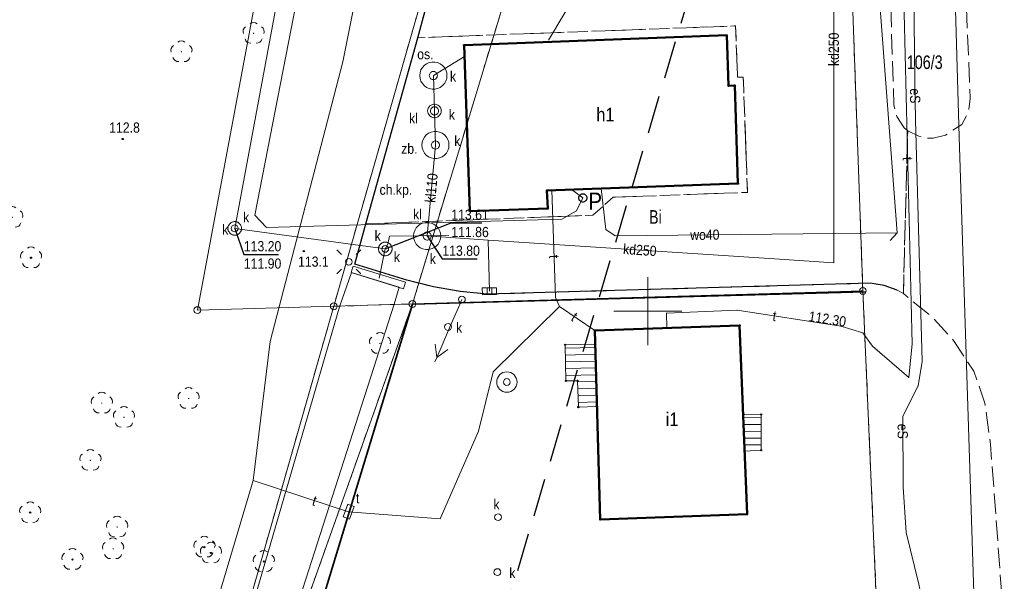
# Model space of a CAD drawing. Header units: metres. Extents: x 6401183 to 6401475, y 5754260 to 5754675.
# Tile 7 of 14: x 6401354 to 6401426, y 5754480 to 5754521. Entities that reach past the tile are written whole.
import ezdxf
from ezdxf.enums import TextEntityAlignment as Align

# ---------------------------------------------------------------- set-up
doc = ezdxf.new("R2010")
doc.units = ezdxf.units.M
for name, pattern in [('0.5_0.5', [1, 0.5, -0.5]), ('1.5_0.5', [2, 1.5, -0.5]), ('2.8_1.4', [4.2, 2.8, -1.4]), ('219-500', [0]), ('mz1.0_0.5', [1.5, 1, -0.5])]:
    doc.linetypes.add(name, pattern=pattern)
doc.layers.get('0').update_dxf_attribs({"color": 2, "lineweight": 5})
doc.styles.get("Standard").update_dxf_attribs({"font": 'Working1250', "width": 0.75})
doc.linetypes.add('902-500', pattern='A,3.75,0,[1,ksztalty.shx,S=0.5,R=0,X=0,Y=0],3.75', length=7.5)
doc.linetypes.add('buud02_01-500', pattern='A,5,0,[20,ksztalty.shx,S=0.5,R=0,X=0,Y=0]', length=5)

# ---------------------------------------------------------------- blocks, each defined once
blk = doc.blocks.new('203')
at = {"linetype": 'Continuous', "lineweight": 0}
h = blk.add_hatch(color=0, dxfattribs=at)
edge = h.paths.add_edge_path()
edge.add_arc((0, 0), 0.045, 0, 360)
blk = doc.blocks.new('202')
at = {"color": 0, "linetype": 'Continuous', "lineweight": 0}
blk.add_circle((0, 0), 0.25, dxfattribs=at)
blk = doc.blocks.new('PUNKTBUD')
at = {"color": 0}
blk.add_circle((0, 0), 0.045, dxfattribs=at)
blk = doc.blocks.new('OP021')
at = {"linetype": 'Continuous', "lineweight": 13}
h = blk.add_hatch(color=0, dxfattribs=at)
edge = h.paths.add_edge_path()
edge.add_arc((0, 0), 0.05, 0, 360)
at = {"color": 0, "linetype": 'Continuous', "lineweight": 13}
for centre, start, end in [((0, 0.4), 49.272, 130.728), ((-0.38, 0.124), 121.308, 202.548), ((0.38, 0.124), 337.452, 58.692), ((-0.235, -0.324), 193.221, 274.871), ((0.235, -0.324), 265.129, 346.779)]:
    blk.add_arc(centre, 0.4, start, end, dxfattribs=at)
blk = doc.blocks.new('US22')
at = {"color": 0, "linetype": 'Continuous', "lineweight": 13}
blk.add_circle((0, 0), 0.25, dxfattribs=at)
blk = doc.blocks.new('PW01')
at = {"linetype": 'Continuous', "lineweight": 13}
h = blk.add_hatch(color=0, dxfattribs=at)
edge = h.paths.add_edge_path()
edge.add_arc((0, 0), 0.045, 0, 360)
blk = doc.blocks.new('US17')
at = {"color": 0, "linetype": 'Continuous', "lineweight": 13}
for p, q in [((-0.5, -0.25), (-0.5, 0.25)), ((-0.5, 0.25), (0.5, 0.25)), ((0.5, -0.25), (0.5, 0.25)), ((-0.5, -0.25), (0.5, -0.25))]:
    blk.add_line(p, q, dxfattribs=at)
blk = doc.blocks.new('SM01')
at = {"color": 0, "linetype": 'Continuous', "lineweight": 13}
for p, q in [((-0.53, 0.531), (-0.883, 0.884)), ((0.531, 0.531), (0.884, 0.884)), ((-0.53, -0.53), (-0.883, -0.883)), ((0.531, -0.53), (0.884, -0.883))]:
    blk.add_line(p, q, dxfattribs=at)
blk.add_circle((0, 0), 0.25, dxfattribs=at)
blk = doc.blocks.new('SM04')
at = {"color": 0, "linetype": 'Continuous', "lineweight": 13}
blk.add_circle((0, 0), 0.25, dxfattribs=at)
blk = doc.blocks.new('US05')
at = {"color": 0, "linetype": 'Continuous', "lineweight": 13}
for p, q in [((-0.525, -0.25), (-0.525, 0.25)), ((-0.525, 0.25), (-0.175, 0.25)), ((-0.175, -0.25), (-0.175, 0.25)), ((-0.175, 0.25), (0.175, 0.25)), ((0.175, -0.25), (0.175, 0.25)), ((0.175, 0.25), (0.525, 0.25)), ((0.525, -0.25), (0.525, 0.25)), ((-0.525, -0.25), (-0.175, -0.25)), ((-0.175, -0.25), (0.175, -0.25)), ((0.175, -0.25), (0.525, -0.25))]:
    blk.add_line(p, q, dxfattribs=at)
blk = doc.blocks.new('US13')
at = {"color": 0, "linetype": 'Continuous', "lineweight": 13}
for radius in [0.75, 0.25]:
    blk.add_circle((0, 0), radius, dxfattribs=at)
blk = doc.blocks.new('PE04')
at = {"color": 0, "linetype": 'Continuous', "lineweight": 13}
for p, q in [((0.65, 0), (0, 0)), ((0.65, 0), (1.65, 0)), ((1.65, 0), (2.65, 0)), ((2.65, 0), (3.65, 0)), ((3.65, 0), (4.65, 0)), ((4.65, 0), (3.784, 0.5)), ((4.65, 0), (3.784, -0.5)), ((4.65, 0), (5, 0))]:
    blk.add_line(p, q, dxfattribs=at)
blk = doc.blocks.new('PIKIETA')
at = {"color": 0}
blk.add_circle((0, 0), 0.045, dxfattribs=at)

msp = doc.modelspace()

# ---------------------------------------------------------------- linework, layer by layer
at = {"layer": '218-kontur użytku gruntowego', "color": 3, "linetype": '0.5_0.5', "lineweight": 18, "flags": 128}
for points in [[(6401415.82, 5754501.48), (6401413.16, 5754575.47)], [(6401384.88, 5754528.32), (6401376.88, 5754500.35)], [(6401390.33, 5754525.79), (6401382.67, 5754500.52)], [(6401382.67, 5754500.52), (6401415.82, 5754501.48)], [(6401417.57, 5754461.49), (6401415.82, 5754501.48)], [(6401354.85, 5754423.22), (6401376.88, 5754500.35)], [(6401368.74, 5754461.36), (6401382.67, 5754500.52)], [(6401376.88, 5754500.35), (6401382.67, 5754500.52)]]:
    msp.add_lwpolyline(points, dxfattribs=at)
at = {"layer": '219-działka ewidencyjna', "color": 7, "linetype": '219-500', "lineweight": 18, "flags": 128}
for points in [[(6401422.9, 5754512.81), (6401421.06, 5754576.75)], [(6401415.82, 5754501.48), (6401413.16, 5754575.47)], [(6401366.84, 5754500.07), (6401380.78, 5754574.58)], [(6401376.88, 5754500.35), (6401384.88, 5754528.32)], [(6401390.33, 5754525.79), (6401382.67, 5754500.52)], [(6401422.9, 5754512.81), (6401424.55, 5754461.76)], [(6401415.82, 5754501.48), (6401382.67, 5754500.52)], [(6401417.57, 5754461.49), (6401415.82, 5754501.48)], [(6401354.85, 5754423.22), (6401376.88, 5754500.35)], [(6401366.84, 5754500.07), (6401376.88, 5754500.35)], [(6401382.67, 5754500.52), (6401368.74, 5754461.36)], [(6401382.67, 5754500.52), (6401376.88, 5754500.35)]]:
    msp.add_lwpolyline(points, dxfattribs=at)
at = {"layer": '312-budynek ewidencyjny', "color": 7, "linetype": 'CONTINUOUS', "lineweight": 50, "flags": 128}
for points in [[(6401386.47, 5754519.55), (6401405.8, 5754520.28)], [(6401405.8, 5754520.28), (6401405.93, 5754516.57)], [(6401386.9, 5754507.34), (6401386.47, 5754519.55)], [(6401405.93, 5754516.57), (6401406.39, 5754516.6)], [(6401406.39, 5754516.6), (6401406.63, 5754509.37)], [(6401406.63, 5754509.37), (6401392.57, 5754508.87)], [(6401392.57, 5754508.87), (6401392.63, 5754507.55)], [(6401392.63, 5754507.55), (6401386.9, 5754507.34)], [(6401396.09, 5754498.58), (6401406.75, 5754498.95)], [(6401406.75, 5754498.95), (6401407.31, 5754485.06)], [(6401396.49, 5754484.67), (6401396.09, 5754498.58)], [(6401407.31, 5754485.06), (6401396.49, 5754484.67)]]:
    msp.add_lwpolyline(points, dxfattribs=at)
at = {"layer": '352-schody', "color": 7, "linetype": 'CONTINUOUS', "lineweight": 18, "flags": 128}
for points in [[(6401396.12, 5754497.57), (6401396.25, 5754492.98), (6401394.88, 5754492.94), (6401394.82, 5754494.88), (6401393.97, 5754494.87), (6401393.91, 5754497.51)], [(6401396.12, 5754497.57), (6401396.25, 5754492.98), (6401394.88, 5754492.94), (6401394.82, 5754494.88), (6401393.97, 5754494.87), (6401393.91, 5754497.51)], [(6401407.12, 5754489.7), (6401407.02, 5754492.41), (6401408.34, 5754492.4), (6401408.34, 5754489.76)], [(6401407.12, 5754489.7), (6401407.02, 5754492.41), (6401408.34, 5754492.4), (6401408.34, 5754489.76)]]:
    msp.add_lwpolyline(points, close=True, dxfattribs=at)
for points in [[(6401393.916, 5754497.263), (6401396.127, 5754497.32)], [(6401393.927, 5754496.763), (6401396.141, 5754496.82)], [(6401393.938, 5754496.263), (6401396.155, 5754496.32)], [(6401393.95, 5754495.764), (6401396.17, 5754495.821)], [(6401393.961, 5754495.264), (6401396.184, 5754495.321)], [(6401394.823, 5754494.786), (6401396.198, 5754494.821)], [(6401394.838, 5754494.286), (6401396.212, 5754494.321)], [(6401394.854, 5754493.786), (6401396.226, 5754493.821)], [(6401394.869, 5754493.286), (6401396.24, 5754493.322)], [(6401407.029, 5754492.163), (6401408.34, 5754492.15)], [(6401407.048, 5754491.663), (6401408.34, 5754491.65)], [(6401407.066, 5754491.163), (6401408.34, 5754491.15)], [(6401407.084, 5754490.662), (6401408.34, 5754490.65)], [(6401407.103, 5754490.162), (6401408.34, 5754490.15)]]:
    msp.add_lwpolyline(points, dxfattribs=at)
at = {"layer": 'chodnik (powierzchnia)', "color": 7, "linetype": 'mz1.0_0.5', "lineweight": 18, "flags": 128}
msp.add_lwpolyline([(6401379.24, 5754506.41), (6401383.07, 5754520.1), (6401406.45, 5754520.97), (6401406.6, 5754517.19), (6401407.02, 5754517.2), (6401407.33, 5754508.73), (6401397.45, 5754508.37), (6401395.95, 5754507.05)], close=True, dxfattribs=at)
at = {"layer": 'jezdnia (powierzchnia)', "color": 7, "linetype": '1.5_0.5', "lineweight": 18, "flags": 128}
msp.add_lwpolyline([(6401474.79, 5754667.945), (6401463.73, 5754665.13), (6401453.1, 5754664.58), (6401445.35, 5754664.14), (6401443.29, 5754663.87), (6401438.58, 5754661.62), (6401435.21, 5754658.25), (6401433.22, 5754654.11), (6401432.79, 5754648.28), (6401435.36, 5754573.16), (6401436.73, 5754539.86), (6401437.61, 5754524.79), (6401440.01, 5754516.49), (6401441.8, 5754509.8), (6401442.02, 5754490.92), (6401441.97, 5754490.19), (6401441.8, 5754487.55), (6401441.28, 5754484.41), (6401440.6, 5754476.91), (6401440.01, 5754471.62), (6401439.24, 5754463.51), (6401439.63, 5754454.78), (6401427.73, 5754453.76), (6401426.58, 5754471.66), (6401425.48, 5754486.71), (6401425.21, 5754490.22), (6401424.8, 5754493.23), (6401423.98, 5754495.59), (6401422.55, 5754497.77), (6401420.95, 5754499.53), (6401418.8, 5754501.29), (6401419.12, 5754513.26), (6401419.93, 5754512.87), (6401420.39, 5754512.73), (6401421, 5754512.71), (6401421.9, 5754512.93), (6401423.11, 5754513.73), (6401423.58, 5754514.63), (6401423.72, 5754515.63), (6401422.01, 5754556.98), (6401421.47, 5754558.41), (6401420.43, 5754559.43), (6401419.01, 5754559.68), (6401418.08, 5754559.36), (6401417.26, 5754558.7), (6401416.83, 5754557.76), (6401416.3, 5754574.66), (6401417.57, 5754577.14), (6401417.84, 5754577.67), (6401418.96, 5754580.47), (6401419.81, 5754583.15), (6401420.28, 5754585.3), (6401420.53, 5754587.74), (6401420.58, 5754588.74), (6401419.63, 5754616.13), (6401418.63, 5754634.01), (6401418.34, 5754647.74), (6401417.91, 5754652.56), (6401418.01, 5754655.94), (6401417.24, 5754659.19), (6401415.85, 5754662.76), (6401414.09, 5754665.44), (6401412.55, 5754667.25), (6401410.31, 5754668.76), (6401405.08, 5754671.65), (6401403.1, 5754672.12), (6401395.22, 5754673.99), (6401394.2, 5754674.23), (6401393, 5754674.27), (6401391.98, 5754674.06), (6401391.02, 5754673.56), (6401390.24, 5754672.76), (6401389.75, 5754672.06), (6401389.36, 5754671.05), (6401388.71, 5754668.74), (6401387.76, 5754664.81), (6401387.04, 5754661.96), (6401386.21, 5754658.93), (6401383.84, 5754653.56), (6401380.22, 5754648.42), (6401345.36, 5754626.86), (6401344.1, 5754625.87), (6401342.51, 5754623.07), (6401341.41, 5754617.59), (6401342.45, 5754612.32), (6401342.45, 5754612.24), (6401344.53, 5754610.22), (6401340.34, 5754604.04), (6401338.84, 5754605.04), (6401333.83, 5754608.39), (6401324.48, 5754614.45), (6401331.1, 5754628.07), (6401334.69, 5754628.32), (6401336.39, 5754628.48), (6401337.14, 5754628.73), (6401346.88, 5754634.77), (6401352.2, 5754638.17), (6401355.07, 5754639.97), (6401371.03, 5754649.96), (6401375.65, 5754652.85), (6401376.05, 5754653.96), (6401374.54, 5754655.51), (6401351.51, 5754660.51), (6401349.85, 5754661.02), (6401348.8, 5754661.79), (6401347.64, 5754662.88), (6401347.07, 5754663.71), (6401346.6, 5754664.51), (6401346.36, 5754665.34), (6401346.24, 5754666.41), (6401346.42, 5754667.55), (6401348.014, 5754674.92)], dxfattribs=at)
at = {"layer": 'krawężnik (linia)', "color": 7, "linetype": 'CONTINUOUS', "lineweight": 25, "flags": 128}
msp.add_lwpolyline([(6401418.34, 5754501.54), (6401417.39, 5754501.88), (6401416.37, 5754502.05), (6401388.17, 5754501.24), (6401386.19, 5754501.44), (6401384.21, 5754501.79), (6401382.25, 5754502.27), (6401378.44, 5754503.46), (6401379.24, 5754506.41), (6401383.07, 5754520.1), (6401384.49, 5754525.38), (6401385.13, 5754527.29), (6401385.86, 5754529.14), (6401391.78, 5754543.12), (6401392.54, 5754544.89), (6401392.98, 5754545.97), (6401393.7, 5754547.66), (6401399.17, 5754559.54), (6401401.14, 5754563.45)], dxfattribs=at)
at = {"layer": 'ogrodzenie trwałe (linia)', "color": 7, "linetype": '902-500', "lineweight": 35, "flags": 128}
msp.add_lwpolyline([(6401370.74, 5754461.36), (6401382.67, 5754500.51), (6401415.99, 5754501.41)], dxfattribs=at)
at = {"layer": 'osadnik (powierzchnia)', "color": 7, "linetype": 'CONTINUOUS', "lineweight": 18, "flags": 128}
msp.add_lwpolyline([(6401385.21, 5754517.32), (6401385.19, 5754517.11), (6401385.12, 5754516.91), (6401385.02, 5754516.73), (6401384.88, 5754516.58), (6401384.71, 5754516.45), (6401384.52, 5754516.37), (6401384.31, 5754516.33), (6401384.11, 5754516.33), (6401383.9, 5754516.37), (6401383.71, 5754516.45), (6401383.54, 5754516.58), (6401383.4, 5754516.73), (6401383.3, 5754516.91), (6401383.23, 5754517.11), (6401383.21, 5754517.32), (6401383.23, 5754517.53), (6401383.3, 5754517.73), (6401383.4, 5754517.91), (6401383.54, 5754518.06), (6401383.71, 5754518.19), (6401383.9, 5754518.27), (6401384.11, 5754518.31), (6401384.31, 5754518.31), (6401384.52, 5754518.27), (6401384.71, 5754518.19), (6401384.88, 5754518.06), (6401385.02, 5754517.91), (6401385.12, 5754517.73), (6401385.19, 5754517.53)], close=True, dxfattribs=at)
at = {"layer": 'osadnik kanalizacji lokalnej (dół Chambeau) (powierzchnia)', "color": 7, "linetype": 'CONTINUOUS', "lineweight": 18, "flags": 128}
for points in [[(6401384.79, 5754514.72), (6401384.78, 5754514.62), (6401384.75, 5754514.52), (6401384.69, 5754514.43), (6401384.62, 5754514.35), (6401384.54, 5754514.29), (6401384.44, 5754514.24), (6401384.34, 5754514.22), (6401384.24, 5754514.22), (6401384.14, 5754514.24), (6401384.04, 5754514.29), (6401383.96, 5754514.35), (6401383.89, 5754514.43), (6401383.83, 5754514.52), (6401383.8, 5754514.62), (6401383.79, 5754514.72), (6401383.8, 5754514.82), (6401383.83, 5754514.92), (6401383.89, 5754515.01), (6401383.96, 5754515.09), (6401384.04, 5754515.15), (6401384.14, 5754515.2), (6401384.24, 5754515.22), (6401384.34, 5754515.22), (6401384.44, 5754515.2), (6401384.54, 5754515.15), (6401384.62, 5754515.09), (6401384.69, 5754515.01), (6401384.75, 5754514.92), (6401384.78, 5754514.82)], [(6401384.75, 5754505.52), (6401384.73, 5754505.31), (6401384.66, 5754505.11), (6401384.56, 5754504.93), (6401384.42, 5754504.78), (6401384.25, 5754504.65), (6401384.06, 5754504.57), (6401383.85, 5754504.53), (6401383.65, 5754504.53), (6401383.44, 5754504.57), (6401383.25, 5754504.65), (6401383.08, 5754504.78), (6401382.94, 5754504.93), (6401382.84, 5754505.11), (6401382.77, 5754505.31), (6401382.75, 5754505.52), (6401382.77, 5754505.73), (6401382.84, 5754505.93), (6401382.94, 5754506.11), (6401383.08, 5754506.26), (6401383.25, 5754506.39), (6401383.44, 5754506.47), (6401383.65, 5754506.51), (6401383.85, 5754506.51), (6401384.06, 5754506.47), (6401384.25, 5754506.39), (6401384.42, 5754506.26), (6401384.56, 5754506.11), (6401384.66, 5754505.93), (6401384.73, 5754505.73)]]:
    msp.add_lwpolyline(points, close=True, dxfattribs=at)
at = {"layer": 'Pieczątka na wyrysie', "color": 5, "linetype": '2.8_1.4', "lineweight": 25, "flags": 128}
msp.add_lwpolyline([(6401212.29, 5754481.02), (6401290.61, 5754448.91), (6401365.04, 5754396), (6401425.02, 5754596.73), (6401420.43, 5754615.42), (6401343.88, 5754642.24), (6401314.24, 5754594.61), (6401283.91, 5754596.37), (6401253.92, 5754568.51), (6401242.98, 5754546.63)], close=True, dxfattribs=at)
at = {"layer": 'plac (powierzchnia)', "color": 7, "linetype": '1.5_0.5', "lineweight": 18, "flags": 128}
msp.add_lwpolyline([(6401418.8, 5754501.29), (6401418.34, 5754501.54), (6401417.39, 5754501.88), (6401416.37, 5754502.05), (6401388.17, 5754501.24), (6401386.19, 5754501.44), (6401384.21, 5754501.79), (6401382.25, 5754502.27), (6401378.44, 5754503.46), (6401379.24, 5754506.41), (6401393.61, 5754506.96), (6401395.95, 5754507.05), (6401397.45, 5754508.37), (6401407.33, 5754508.73), (6401407.02, 5754517.2), (6401406.6, 5754517.19), (6401406.45, 5754520.97), (6401383.07, 5754520.1), (6401384.49, 5754525.38), (6401385.13, 5754527.29), (6401385.86, 5754529.14), (6401391.78, 5754543.12), (6401394.94, 5754541.78), (6401394.92, 5754541.72), (6401394.9, 5754541.66), (6401394.89, 5754541.6), (6401394.89, 5754541.54), (6401394.9, 5754541.48), (6401394.91, 5754541.42), (6401394.94, 5754541.36), (6401394.96, 5754541.3), (6401395, 5754541.25), (6401395.04, 5754541.21), (6401395.09, 5754541.17), (6401395.14, 5754541.13), (6401395.19, 5754541.1), (6401397.01, 5754540.24), (6401397.07, 5754540.23), (6401397.13, 5754540.22), (6401397.19, 5754540.21), (6401397.25, 5754540.22), (6401397.31, 5754540.22), (6401397.37, 5754540.24), (6401397.42, 5754540.26), (6401397.48, 5754540.29), (6401397.53, 5754540.32), (6401397.57, 5754540.35), (6401397.62, 5754540.4), (6401397.66, 5754540.44), (6401397.69, 5754540.49), (6401406.82, 5754560.83), (6401406.84, 5754560.89), (6401406.85, 5754560.95), (6401406.86, 5754561.01), (6401406.86, 5754561.07), (6401406.85, 5754561.13), (6401406.84, 5754561.19), (6401406.81, 5754561.25), (6401406.79, 5754561.31), (6401406.75, 5754561.36), (6401406.71, 5754561.4), (6401406.66, 5754561.44), (6401406.61, 5754561.48), (6401406.56, 5754561.51), (6401404.72, 5754562.29), (6401404.49, 5754562.35), (6401404.33, 5754562.32), (6401404.14, 5754562.18), (6401404.06, 5754562.02), (6401401.14, 5754563.45), (6401406.88, 5754574.79), (6401411.98, 5754574.23), (6401413.23, 5754574.38), (6401414.34, 5754574.68), (6401415.15, 5754575.08), (6401416.2, 5754575.86), (6401417.03, 5754576.61), (6401417.84, 5754577.67), (6401416.3, 5754574.66), (6401416.83, 5754557.76), (6401416.75, 5754557.51), (6401416.74, 5754556.3), (6401418.11, 5754515.13), (6401418.32, 5754514.31), (6401418.87, 5754513.48), (6401419.12, 5754513.26)], close=True, dxfattribs=at)
at = {"layer": 'przepompownia (powierzchnia)', "color": 7, "linetype": 'CONTINUOUS', "lineweight": 25, "flags": 128}
msp.add_lwpolyline([(6401395.51, 5754508.32), (6401395.5, 5754508.26), (6401395.48, 5754508.2), (6401395.45, 5754508.14), (6401395.41, 5754508.1), (6401395.36, 5754508.06), (6401395.3, 5754508.03), (6401395.24, 5754508.02), (6401395.18, 5754508.02), (6401395.12, 5754508.03), (6401395.06, 5754508.06), (6401395.01, 5754508.1), (6401394.97, 5754508.14), (6401394.94, 5754508.2), (6401394.92, 5754508.26), (6401394.91, 5754508.32), (6401394.92, 5754508.38), (6401394.94, 5754508.44), (6401394.97, 5754508.5), (6401395.01, 5754508.54), (6401395.06, 5754508.58), (6401395.12, 5754508.61), (6401395.18, 5754508.62), (6401395.24, 5754508.62), (6401395.3, 5754508.61), (6401395.36, 5754508.58), (6401395.41, 5754508.54), (6401395.45, 5754508.5), (6401395.48, 5754508.44), (6401395.5, 5754508.38)], close=True, dxfattribs=at)
at = {"layer": 'przewód elektroenergetyczny (linia)', "color": 1, "linetype": 'CONTINUOUS', "lineweight": 18, "flags": 128}
msp.add_lwpolyline([(6401416.18, 5754579.36), (6401418.29, 5754557.35), (6401418.25, 5754552.9), (6401418.39, 5754550.94), (6401418.45, 5754549.45), (6401419.03, 5754534.4), (6401419.53, 5754527.73), (6401419.65, 5754516.96), (6401419.69, 5754514.06), (6401420.18, 5754496.3), (6401419.89, 5754494.5), (6401418.75, 5754492.27), (6401418.78, 5754487.06), (6401419.01, 5754483.72), (6401419.94, 5754479.92), (6401420.87, 5754475.37)], dxfattribs=at)
at = {"layer": 'przewód kanalizacyjny (linia)', "color": 34, "linetype": 'CONTINUOUS', "lineweight": 18, "flags": 128}
for points in [[(6401406.07, 5754642.45), (6401406.73, 5754642.05), (6401406.75, 5754641.67), (6401397.32, 5754609.56), (6401388.84, 5754586.18), (6401380.37, 5754554.74), (6401371.06, 5754507.04), (6401371.93, 5754506.14), (6401393.67, 5754506.75), (6401394.74, 5754507.36), (6401395.21, 5754508.32), (6401394.37, 5754508.93)], [(6401414.64, 5754584.46), (6401412.34, 5754581.49), (6401407.31, 5754573.74), (6401382.08, 5754573.23), (6401369.59, 5754506.08), (6401380.67, 5754504.57), (6401380.23, 5754502.42)], [(6401413.43, 5754535.1), (6401413.68, 5754525.89), (6401413.68, 5754516.1), (6401413.68, 5754503.55), (6401409.69, 5754503.81), (6401388.24, 5754505.22), (6401383.75, 5754505.52)], [(6401396, 5754525.49), (6401392.69, 5754519.93)], [(6401384.36, 5754512.21), (6401384.29, 5754514.72), (6401384.21, 5754517.32), (6401386.5, 5754518.73)], [(6401384.36, 5754512.21), (6401383.75, 5754505.52)], [(6401385.36, 5754505.56), (6401380.98, 5754505.51), (6401380.86, 5754504.93), (6401380.67, 5754504.57)], [(6401388.24, 5754505.22), (6401388.34, 5754501.46)]]:
    msp.add_lwpolyline(points, dxfattribs=at)
at = {"layer": 'przewód telekomunikacyjny (linia)', "color": 30, "linetype": 'CONTINUOUS', "lineweight": 18, "flags": 128}
for points in [[(6401401.4, 5754498.76), (6401401.37, 5754499.84), (6401406.56, 5754500.07), (6401414.2, 5754498.89), (6401415.83, 5754498.4), (6401416.52, 5754497.42), (6401419.21, 5754495.12), (6401419.46, 5754497.59), (6401418.57, 5754534.08), (6401417.8, 5754558.48), (6401415.62, 5754580.51), (6401414.08, 5754584.66), (6401416.52, 5754593.5), (6401415.41, 5754607.42), (6401414.67, 5754620.67), (6401413.74, 5754646.38), (6401412.17, 5754658.13), (6401411.96, 5754663.17), (6401403.32, 5754670.04), (6401404.097, 5754674.92)], [(6401355.55, 5754432.02), (6401354.63, 5754439.24), (6401358.22, 5754451.59), (6401365.68, 5754469.85), (6401370.96, 5754487.53), (6401372.2, 5754497.77), (6401377.54, 5754518.32), (6401379.38, 5754527.55), (6401385.98, 5754540.99), (6401394.27, 5754553.78), (6401400.3, 5754567.01), (6401411.36, 5754586.32), (6401415.07, 5754607.7), (6401414.37, 5754650.62)], [(6401392.94, 5754508.88), (6401393.21, 5754501), (6401393.49, 5754500.34)], [(6401370.96, 5754487.53), (6401377.97, 5754485.24), (6401384.71, 5754484.72), (6401387.53, 5754491.17), (6401388.61, 5754495.52), (6401393.49, 5754500.34)], [(6401396.09, 5754498.58), (6401393.49, 5754500.34)]]:
    msp.add_lwpolyline(points, dxfattribs=at)
at = {"layer": 'przewód wodociągowy (linia)', "color": 5, "linetype": 'CONTINUOUS', "lineweight": 18, "flags": 128}
for points in [[(6401412.3, 5754654.79), (6401413.1, 5754635.55), (6401414.14, 5754606.72), (6401413.38, 5754589.18), (6401415.34, 5754563.22), (6401416.77, 5754526.48), (6401418.35, 5754505.76), (6401417.84, 5754505.19)], [(6401418.35, 5754505.76), (6401397.59, 5754505.54), (6401396.91, 5754506.01), (6401396.56, 5754509.01)]]:
    msp.add_lwpolyline(points, dxfattribs=at)
at = {"layer": 'punkt o określonej wysokości (sieć kanalizacyjna)-Atr2', "color": 7, "flags": 128}
for points in [[(6401380.67, 5754504.57), (6401385.53, 5754506.48), (6401387.767, 5754506.48)], [(6401369.59, 5754506.08), (6401370.26, 5754504.16), (6401372.816, 5754504.16)], [(6401383.75, 5754505.52), (6401384.87, 5754503.83), (6401387.426, 5754503.83)]]:
    msp.add_lwpolyline(points, dxfattribs=at)
at = {"layer": 'rów przydrożny (powierzchnia)', "color": 7, "linetype": 'CONTINUOUS', "lineweight": 18, "flags": 128}
msp.add_lwpolyline([(6401309.715, 5754259.92), (6401321.07, 5754301.91), (6401326.27, 5754320.01), (6401340.36, 5754369.21), (6401354.85, 5754423.22), (6401377.29, 5754500.3), (6401378.18, 5754502.83), (6401381.7, 5754501.75), (6401381.33, 5754500.5), (6401368.74, 5754461.36), (6401357.62, 5754421.6), (6401343.64, 5754368.31), (6401331.83, 5754326.48), (6401332.31, 5754324.85)], dxfattribs=at)
at = {"layer": 'studzienka - przewód kanalizacyjny (powierzchnia)', "color": 34, "linetype": 'CONTINUOUS', "lineweight": 18, "flags": 128}
for points in [[(6401370.09, 5754506.08), (6401370.09, 5754506.05), (6401370.09, 5754506.01), (6401370.08, 5754505.98), (6401370.07, 5754505.94), (6401370.06, 5754505.91), (6401370.05, 5754505.88), (6401370.03, 5754505.85), (6401370.01, 5754505.82), (6401369.99, 5754505.79), (6401369.97, 5754505.76), (6401369.95, 5754505.73), (6401369.92, 5754505.71), (6401369.9, 5754505.69), (6401369.87, 5754505.67), (6401369.84, 5754505.65), (6401369.81, 5754505.63), (6401369.78, 5754505.62), (6401369.74, 5754505.6), (6401369.71, 5754505.59), (6401369.68, 5754505.59), (6401369.64, 5754505.58), (6401369.61, 5754505.58), (6401369.57, 5754505.58), (6401369.54, 5754505.58), (6401369.5, 5754505.59), (6401369.47, 5754505.59), (6401369.44, 5754505.6), (6401369.4, 5754505.62), (6401369.37, 5754505.63), (6401369.34, 5754505.65), (6401369.31, 5754505.67), (6401369.28, 5754505.69), (6401369.26, 5754505.71), (6401369.23, 5754505.73), (6401369.21, 5754505.76), (6401369.19, 5754505.79), (6401369.17, 5754505.82), (6401369.15, 5754505.85), (6401369.13, 5754505.88), (6401369.12, 5754505.91), (6401369.11, 5754505.94), (6401369.1, 5754505.98), (6401369.09, 5754506.01), (6401369.09, 5754506.05), (6401369.09, 5754506.08), (6401369.09, 5754506.11), (6401369.09, 5754506.15), (6401369.1, 5754506.18), (6401369.11, 5754506.22), (6401369.12, 5754506.25), (6401369.13, 5754506.28), (6401369.15, 5754506.31), (6401369.17, 5754506.34), (6401369.19, 5754506.37), (6401369.21, 5754506.4), (6401369.23, 5754506.43), (6401369.26, 5754506.45), (6401369.28, 5754506.47), (6401369.31, 5754506.49), (6401369.34, 5754506.51), (6401369.37, 5754506.53), (6401369.4, 5754506.54), (6401369.44, 5754506.56), (6401369.47, 5754506.57), (6401369.5, 5754506.57), (6401369.54, 5754506.58), (6401369.57, 5754506.58), (6401369.61, 5754506.58), (6401369.64, 5754506.58), (6401369.68, 5754506.57), (6401369.71, 5754506.57), (6401369.74, 5754506.56), (6401369.78, 5754506.54), (6401369.81, 5754506.53), (6401369.84, 5754506.51), (6401369.87, 5754506.49), (6401369.9, 5754506.47), (6401369.92, 5754506.45), (6401369.95, 5754506.43), (6401369.97, 5754506.4), (6401369.99, 5754506.37), (6401370.01, 5754506.34), (6401370.03, 5754506.31), (6401370.05, 5754506.28), (6401370.06, 5754506.25), (6401370.07, 5754506.22), (6401370.08, 5754506.18), (6401370.09, 5754506.15), (6401370.09, 5754506.11)], [(6401381.17, 5754504.57), (6401381.17, 5754504.54), (6401381.17, 5754504.5), (6401381.16, 5754504.47), (6401381.15, 5754504.43), (6401381.14, 5754504.4), (6401381.13, 5754504.37), (6401381.11, 5754504.34), (6401381.09, 5754504.31), (6401381.07, 5754504.28), (6401381.05, 5754504.25), (6401381.03, 5754504.22), (6401381, 5754504.2), (6401380.98, 5754504.18), (6401380.95, 5754504.16), (6401380.92, 5754504.14), (6401380.89, 5754504.12), (6401380.86, 5754504.11), (6401380.82, 5754504.09), (6401380.79, 5754504.08), (6401380.76, 5754504.08), (6401380.72, 5754504.07), (6401380.69, 5754504.07), (6401380.65, 5754504.07), (6401380.62, 5754504.07), (6401380.58, 5754504.08), (6401380.55, 5754504.08), (6401380.52, 5754504.09), (6401380.48, 5754504.11), (6401380.45, 5754504.12), (6401380.42, 5754504.14), (6401380.39, 5754504.16), (6401380.36, 5754504.18), (6401380.34, 5754504.2), (6401380.31, 5754504.22), (6401380.29, 5754504.25), (6401380.27, 5754504.28), (6401380.25, 5754504.31), (6401380.23, 5754504.34), (6401380.21, 5754504.37), (6401380.2, 5754504.4), (6401380.19, 5754504.43), (6401380.18, 5754504.47), (6401380.17, 5754504.5), (6401380.17, 5754504.54), (6401380.17, 5754504.57), (6401380.17, 5754504.6), (6401380.17, 5754504.64), (6401380.18, 5754504.67), (6401380.19, 5754504.71), (6401380.2, 5754504.74), (6401380.21, 5754504.77), (6401380.23, 5754504.8), (6401380.25, 5754504.83), (6401380.27, 5754504.86), (6401380.29, 5754504.89), (6401380.31, 5754504.92), (6401380.34, 5754504.94), (6401380.36, 5754504.96), (6401380.39, 5754504.98), (6401380.42, 5754505), (6401380.45, 5754505.02), (6401380.48, 5754505.03), (6401380.52, 5754505.05), (6401380.55, 5754505.06), (6401380.58, 5754505.06), (6401380.62, 5754505.07), (6401380.65, 5754505.07), (6401380.69, 5754505.07), (6401380.72, 5754505.07), (6401380.76, 5754505.06), (6401380.79, 5754505.06), (6401380.82, 5754505.05), (6401380.86, 5754505.03), (6401380.89, 5754505.02), (6401380.92, 5754505), (6401380.95, 5754504.98), (6401380.98, 5754504.96), (6401381, 5754504.94), (6401381.03, 5754504.92), (6401381.05, 5754504.89), (6401381.07, 5754504.86), (6401381.09, 5754504.83), (6401381.11, 5754504.8), (6401381.13, 5754504.77), (6401381.14, 5754504.74), (6401381.15, 5754504.71), (6401381.16, 5754504.67), (6401381.17, 5754504.64), (6401381.17, 5754504.6)]]:
    msp.add_lwpolyline(points, close=True, dxfattribs=at)
at = {"layer": 'Wstawianie ramki sekcyjnej z opisem', "color": 7, "linetype": 'CONTINUOUS', "lineweight": 13, "flags": 128}
for points in [[(6401400, 5754497.5), (6401400, 5754502.5)], [(6401397.5, 5754500), (6401402.5, 5754500)]]:
    msp.add_lwpolyline(points, dxfattribs=at)
at = {"layer": 'właz - siec kanalizacyjna (powierzchnia)', "color": 7, "linetype": 'CONTINUOUS', "lineweight": 18, "flags": 128}
for points in [[(6401384.51, 5754517.32), (6401384.5, 5754517.26), (6401384.48, 5754517.2), (6401384.45, 5754517.14), (6401384.41, 5754517.1), (6401384.36, 5754517.06), (6401384.3, 5754517.03), (6401384.24, 5754517.02), (6401384.18, 5754517.02), (6401384.12, 5754517.03), (6401384.06, 5754517.06), (6401384.01, 5754517.1), (6401383.97, 5754517.14), (6401383.94, 5754517.2), (6401383.92, 5754517.26), (6401383.91, 5754517.32), (6401383.92, 5754517.38), (6401383.94, 5754517.44), (6401383.97, 5754517.5), (6401384.01, 5754517.54), (6401384.06, 5754517.58), (6401384.12, 5754517.61), (6401384.18, 5754517.62), (6401384.24, 5754517.62), (6401384.3, 5754517.61), (6401384.36, 5754517.58), (6401384.41, 5754517.54), (6401384.45, 5754517.5), (6401384.48, 5754517.44), (6401384.5, 5754517.38)], [(6401384.59, 5754514.72), (6401384.58, 5754514.66), (6401384.56, 5754514.6), (6401384.53, 5754514.54), (6401384.49, 5754514.5), (6401384.44, 5754514.46), (6401384.38, 5754514.43), (6401384.32, 5754514.42), (6401384.26, 5754514.42), (6401384.2, 5754514.43), (6401384.14, 5754514.46), (6401384.09, 5754514.5), (6401384.05, 5754514.54), (6401384.02, 5754514.6), (6401384, 5754514.66), (6401383.99, 5754514.72), (6401384, 5754514.78), (6401384.02, 5754514.84), (6401384.05, 5754514.9), (6401384.09, 5754514.94), (6401384.14, 5754514.98), (6401384.2, 5754515.01), (6401384.26, 5754515.02), (6401384.32, 5754515.02), (6401384.38, 5754515.01), (6401384.44, 5754514.98), (6401384.49, 5754514.94), (6401384.53, 5754514.9), (6401384.56, 5754514.84), (6401384.58, 5754514.78)], [(6401384.66, 5754512.21), (6401384.65, 5754512.15), (6401384.63, 5754512.09), (6401384.6, 5754512.03), (6401384.56, 5754511.99), (6401384.51, 5754511.95), (6401384.45, 5754511.92), (6401384.39, 5754511.91), (6401384.33, 5754511.91), (6401384.27, 5754511.92), (6401384.21, 5754511.95), (6401384.16, 5754511.99), (6401384.12, 5754512.03), (6401384.09, 5754512.09), (6401384.07, 5754512.15), (6401384.06, 5754512.21), (6401384.07, 5754512.27), (6401384.09, 5754512.33), (6401384.12, 5754512.39), (6401384.16, 5754512.43), (6401384.21, 5754512.47), (6401384.27, 5754512.5), (6401384.33, 5754512.51), (6401384.39, 5754512.51), (6401384.45, 5754512.5), (6401384.51, 5754512.47), (6401384.56, 5754512.43), (6401384.6, 5754512.39), (6401384.63, 5754512.33), (6401384.65, 5754512.27)], [(6401384.05, 5754505.52), (6401384.04, 5754505.46), (6401384.02, 5754505.4), (6401383.99, 5754505.34), (6401383.95, 5754505.3), (6401383.9, 5754505.26), (6401383.84, 5754505.23), (6401383.78, 5754505.22), (6401383.72, 5754505.22), (6401383.66, 5754505.23), (6401383.6, 5754505.26), (6401383.55, 5754505.3), (6401383.51, 5754505.34), (6401383.48, 5754505.4), (6401383.46, 5754505.46), (6401383.45, 5754505.52), (6401383.46, 5754505.58), (6401383.48, 5754505.64), (6401383.51, 5754505.7), (6401383.55, 5754505.74), (6401383.6, 5754505.78), (6401383.66, 5754505.81), (6401383.72, 5754505.82), (6401383.78, 5754505.82), (6401383.84, 5754505.81), (6401383.9, 5754505.78), (6401383.95, 5754505.74), (6401383.99, 5754505.7), (6401384.02, 5754505.64), (6401384.04, 5754505.58)]]:
    msp.add_lwpolyline(points, close=True, dxfattribs=at)
at = {"layer": 'zbiornik - przewód kanalizacyjny (powierzchnia)', "color": 34, "linetype": 'CONTINUOUS', "lineweight": 18, "flags": 128}
msp.add_lwpolyline([(6401385.36, 5754512.21), (6401385.34, 5754512), (6401385.27, 5754511.8), (6401385.17, 5754511.62), (6401385.03, 5754511.47), (6401384.86, 5754511.34), (6401384.67, 5754511.26), (6401384.46, 5754511.22), (6401384.26, 5754511.22), (6401384.05, 5754511.26), (6401383.86, 5754511.34), (6401383.69, 5754511.47), (6401383.55, 5754511.62), (6401383.45, 5754511.8), (6401383.38, 5754512), (6401383.36, 5754512.21), (6401383.38, 5754512.42), (6401383.45, 5754512.62), (6401383.55, 5754512.8), (6401383.69, 5754512.95), (6401383.86, 5754513.08), (6401384.05, 5754513.16), (6401384.26, 5754513.2), (6401384.46, 5754513.2), (6401384.67, 5754513.16), (6401384.86, 5754513.08), (6401385.03, 5754512.95), (6401385.17, 5754512.8), (6401385.27, 5754512.62), (6401385.34, 5754512.42)], close=True, dxfattribs=at)
at = {"layer": 'ściana oporowa (linia)', "color": 0, "lineweight": 18}
for p, q in [((6401378.304, 5754503.309), (6401378.23, 5754503.07)), ((6401378.304, 5754503.309), (6401382.164, 5754502.119)), ((6401382.164, 5754502.119), (6401382.09, 5754501.88))]:
    msp.add_line(p, q, dxfattribs=at)
at = {"layer": 'ściana oporowa (linia)', "color": 0, "linetype": 'buud02_01-500', "lineweight": 18}
for p, q in [((6401378.156, 5754502.831), (6401378.23, 5754503.07)), ((6401378.156, 5754502.831), (6401382.016, 5754501.641)), ((6401382.016, 5754501.641), (6401382.09, 5754501.88))]:
    msp.add_line(p, q, dxfattribs=at)

# ---------------------------------------------------------------- block references
at = {"layer": '140-Punkty robocze', "color": 7, "linetype": 'CONTINUOUS', "lineweight": 13}
for p in [(6401361.35, 5754512.65), (6401354.6, 5754503.92), (6401374.68, 5754504.41), (6401354.54, 5754485.18), (6401367.36, 5754482.64), (6401367.84, 5754482.21), (6401357.65, 5754481.73), (6401371.73, 5754481.58)]:
    msp.add_blockref('PIKIETA', p, dxfattribs=at)
at = {"layer": '202-punkt graniczny', "color": 7, "linetype": 'CONTINUOUS', "lineweight": 18}
for p in [(6401415.82, 5754501.48), (6401366.84, 5754500.07), (6401376.88, 5754500.35), (6401382.67, 5754500.52)]:
    msp.add_blockref('202', p, dxfattribs=at)
at = {"layer": '203-punkt graniczny', "color": 7, "linetype": 'CONTINUOUS', "lineweight": 18}
msp.add_blockref('203', (6401422.9, 5754512.81), dxfattribs=at)
at = {"layer": 'drzewo liściaste', "color": 94, "linetype": 'CONTINUOUS', "lineweight": 18}
for p in [(6401353.22, 5754506.9), (6401354.6, 5754503.92), (6401354.54, 5754485.18), (6401367.36, 5754482.64), (6401367.84, 5754482.21), (6401357.65, 5754481.73), (6401371.73, 5754481.58)]:
    msp.add_blockref('OP021', p, dxfattribs=at)
at = {"layer": 'drzewo liściaste (punkt)', "color": 94, "linetype": 'CONTINUOUS', "lineweight": 13}
for p in [(6401370.98, 5754520.43), (6401365.67, 5754519.07), (6401380.28, 5754497.62), (6401359.81, 5754493.23), (6401366.2, 5754493.57), (6401361.44, 5754492.19), (6401358.97, 5754489.02), (6401360.94, 5754484.12), (6401360.64, 5754482.52)]:
    msp.add_blockref('OP021', p, dxfattribs=at)
at = {"layer": 'kratka ściekowa (punkt)', "color": 7, "linetype": 'CONTINUOUS', "lineweight": 18, "rotation": 0.54}
msp.add_blockref('US05', (6401388.34, 5754501.46), dxfattribs=at)
at = {"layer": 'latarnia (punkt)', "color": 7, "linetype": 'CONTINUOUS', "lineweight": 18}
msp.add_blockref('SM01', (6401377.99, 5754503.62), dxfattribs=at)
at = {"layer": 'pikieta naturalna', "color": 7, "linetype": 'CONTINUOUS', "lineweight": 13}
for p in [(6401361.35, 5754512.65), (6401374.68, 5754504.41)]:
    msp.add_blockref('PW01', p, dxfattribs=at)
at = {"layer": 'przewód elektroenergetyczny niskiego napięcia (linia) - symbol', "color": 1, "linetype": 'CONTINUOUS', "lineweight": 18, "rotation": 246.596}
msp.add_blockref('PE04', (6401386.31, 5754500.85), dxfattribs=at)
at = {"layer": 'Punkt budynku', "color": 5, "linetype": 'CONTINUOUS', "lineweight": 18}
for p in [(6401405.8, 5754520.28), (6401386.47, 5754519.55), (6401405.93, 5754516.57), (6401406.39, 5754516.6), (6401406.63, 5754509.37), (6401392.57, 5754508.87), (6401392.63, 5754507.55), (6401386.9, 5754507.34), (6401406.75, 5754498.95), (6401396.09, 5754498.58), (6401393.91, 5754497.51), (6401396.12, 5754497.57), (6401393.97, 5754494.87), (6401394.82, 5754494.88), (6401394.88, 5754492.94), (6401396.25, 5754492.98), (6401407.02, 5754492.41), (6401408.34, 5754492.4), (6401407.12, 5754489.7), (6401408.34, 5754489.76), (6401407.31, 5754485.06), (6401396.49, 5754484.67)]:
    msp.add_blockref('PUNKTBUD', p, dxfattribs=at)
at = {"layer": 'punkt o określonej wysokości (sieć elektroenergetyczna)', "color": 1, "linetype": 'CONTINUOUS', "lineweight": 13}
for p in [(6401419.69, 5754514.06), (6401419.89, 5754494.5), (6401418.78, 5754487.06)]:
    msp.add_blockref('PW01', p, dxfattribs=at)
at = {"layer": 'punkt o określonej wysokości (sieć kanalizacyjna)', "color": 34, "linetype": 'CONTINUOUS', "lineweight": 13}
for p in [(6401369.59, 5754506.08), (6401383.75, 5754505.52), (6401380.67, 5754504.57)]:
    msp.add_blockref('PW01', p, dxfattribs=at)
at = {"layer": 'punkt o określonej wysokości (sieć telekomunikacyjna)', "color": 30, "linetype": 'CONTINUOUS', "lineweight": 13}
for p in [(6401401.37, 5754499.84), (6401406.56, 5754500.07), (6401414.2, 5754498.89), (6401415.83, 5754498.4), (6401416.52, 5754497.42), (6401419.21, 5754495.12)]:
    msp.add_blockref('PW01', p, dxfattribs=at)
at = {"layer": 'studnia (punkt)', "color": 7, "linetype": 'CONTINUOUS', "lineweight": 18}
msp.add_blockref('US13', (6401389.62, 5754494.78), dxfattribs=at)
at = {"layer": 'szafa telekomunikacyjna (punkt)', "color": 7, "linetype": 'CONTINUOUS', "lineweight": 18, "rotation": 70.144}
msp.add_blockref('US17', (6401377.97, 5754485.24), dxfattribs=at)
at = {"layer": 'słup (punkt)', "color": 7, "linetype": 'CONTINUOUS', "lineweight": 18}
msp.add_blockref('SM04', (6401386.31, 5754500.85), dxfattribs=at)
at = {"layer": 'właz okrągły - siec kanalizacyjna (punkt)', "color": 7, "linetype": 'CONTINUOUS', "lineweight": 18}
for p in [(6401369.59, 5754506.08), (6401380.67, 5754504.57), (6401385.29, 5754498.83), (6401388.97, 5754484.84), (6401388.92, 5754480.8)]:
    msp.add_blockref('US22', p, dxfattribs=at)

# ---------------------------------------------------------------- texts
at = {"layer": '210-oznaczenie konturu użytku gruntowego', "color": 3, "linetype": 'CONTINUOUS', "lineweight": 18, "width": 0.79}
msp.add_text('Bi', height=1, rotation=360, dxfattribs=at).set_placement((6401400.08, 5754506.42))
at = {"layer": '211-numer działki ewidencyjnej', "color": 7, "linetype": 'CONTINUOUS', "lineweight": 18, "width": 0.79}
msp.add_text('106/3', height=1, dxfattribs=at).set_placement((6401419.05, 5754518.8), align=Align.TOP_LEFT)
at = {"layer": '312-oznaczenie budynku ewidencyjnego-Atr117', "color": 7, "width": 0.9}
for s, p in [('h1', (6401396.87, 5754514.45)), ('i1', (6401401.78, 5754492.04))]:
    msp.add_text(s, height=1, dxfattribs=at).set_placement(p, align=Align.MIDDLE_CENTER)
at = {"layer": 'chodnik (powierzchnia)-Atr17', "color": 7, "width": 0.9}
msp.add_text('ch.kp.', height=0.75, dxfattribs=at).set_placement((6401380.25, 5754508.55))
at = {"layer": 'osadnik (powierzchnia)-Atr17', "color": 7, "width": 0.9}
msp.add_text('os.', height=0.75, dxfattribs=at).set_placement((6401383.02, 5754518.89), align=Align.MIDDLE_LEFT)
at = {"layer": 'osadnik kanalizacji lokalnej (dół Chambeau) (powierzchnia)-Atr17', "color": 7, "width": 0.9}
for p in [(6401382.42, 5754513.8), (6401382.72, 5754506.74)]:
    msp.add_text('kl', height=0.75, dxfattribs=at).set_placement(p)
at = {"layer": 'pikieta naturalna-Atr2', "color": 7, "width": 0.9}
for s, p in [('112.8', (6401360.35, 5754513.12)), ('113.1', (6401374.25, 5754503.26))]:
    msp.add_text(s, height=0.75, dxfattribs=at).set_placement(p)
at = {"layer": 'przepompownia (powierzchnia)-Atr17', "color": 7, "width": 0.9}
msp.add_text('P', height=1.25, dxfattribs=at).set_placement((6401395.62, 5754507.46))
at = {"layer": 'przewód elektroenergetyczny (linia)-Atr1', "color": 1, "width": 0.9}
for rotation, p in [(270.79, (6401419.66, 5754516.38)), (270.33, (6401418.75, 5754491.71))]:
    msp.add_text('eS', height=0.75, rotation=rotation, dxfattribs=at).set_placement(p, align=Align.MIDDLE_LEFT)
at = {"layer": 'przewód kanalizacyjny (linia)-Atr1', "color": 34, "width": 0.9}
for s, rotation, p in [('kd250', 90, (6401413.68, 5754518.02)), ('kl110', 84.79, (6401383.97, 5754507.98)), ('kd250', 356.239, (6401398.18, 5754504.57))]:
    msp.add_text(s, height=0.75, rotation=rotation, dxfattribs=at).set_placement(p, align=Align.MIDDLE_LEFT)
at = {"layer": 'przewód telekomunikacyjny (linia)-Atr1', "color": 30, "width": 0.9}
for rotation, p in [(271.397, (6401419.12, 5754511.34)), (271.962, (6401393.1, 5754504.13)), (325.905, (6401394.49, 5754499.66)), (351.22, (6401409.2, 5754499.66)), (341.909, (6401375.35, 5754486.1))]:
    msp.add_text('t', height=0.75, rotation=rotation, dxfattribs=at).set_placement(p, align=Align.MIDDLE_LEFT)
at = {"layer": 'przewód wodociągowy (linia)-Atr1', "color": 5, "width": 0.9}
msp.add_text('wo40', height=0.75, rotation=0.607, dxfattribs=at).set_placement((6401403.11, 5754505.6), align=Align.MIDDLE_LEFT)
at = {"layer": 'punkt o określonej wysokości (sieć kanalizacyjna)-Atr2', "color": 34, "width": 0.9}
for s, p in [('113.61', (6401385.53, 5754506.488)), ('113.20', (6401370.26, 5754504.168)), ('113.80', (6401384.87, 5754503.838))]:
    msp.add_text(s, height=0.75, dxfattribs=at).set_placement(p, align=Align.BOTTOM_LEFT)
at = {"layer": 'punkt o określonej wysokości (sieć kanalizacyjna)-Atr3', "color": 34, "width": 0.9}
for s, p in [('111.86', (6401385.53, 5754505.213)), ('111.90', (6401370.26, 5754502.893))]:
    msp.add_text(s, height=0.75, dxfattribs=at).set_placement(p, align=Align.BOTTOM_LEFT)
at = {"layer": 'punkt o określonej wysokości (sieć telekomunikacyjna)-Atr2', "color": 30, "width": 0.9}
msp.add_text('112.30', height=0.75, rotation=351.22, dxfattribs=at).set_placement((6401411.79, 5754499.26))
at = {"layer": 'studzienka - przewód kanalizacyjny (powierzchnia)-Atr17', "color": 34, "width": 0.9}
for p in [(6401370.21, 5754506.52), (6401379.89, 5754505.16)]:
    msp.add_text('k', height=0.75, dxfattribs=at).set_placement(p)
at = {"layer": 'szafa telekomunikacyjna (punkt)-Atr17', "color": 7, "width": 0.9}
msp.add_text('t', height=0.75, dxfattribs=at).set_placement((6401378.51, 5754485.86))
at = {"layer": 'właz - siec kanalizacyjna (powierzchnia)-Atr17', "color": 7, "width": 0.9}
for p in [(6401385.43, 5754516.88), (6401385.35, 5754514.07), (6401385.75, 5754512.13), (6401383.94, 5754503.47)]:
    msp.add_text('k', height=0.75, dxfattribs=at).set_placement(p)
at = {"layer": 'właz okrągły - siec kanalizacyjna (punkt)-Atr17', "color": 7, "width": 0.9}
for p in [(6401368.67, 5754505.62), (6401381.3, 5754503.61), (6401385.88, 5754498.41), (6401388.63, 5754485.41), (6401389.8, 5754480.36)]:
    msp.add_text('k', height=0.75, dxfattribs=at).set_placement(p)
at = {"layer": 'zbiornik - przewód kanalizacyjny (powierzchnia)-Atr17', "color": 34, "width": 0.9}
msp.add_text('zb.', height=0.75, dxfattribs=at).set_placement((6401381.84, 5754511.94), align=Align.MIDDLE_LEFT)

doc.saveas('drawing.dxf')
